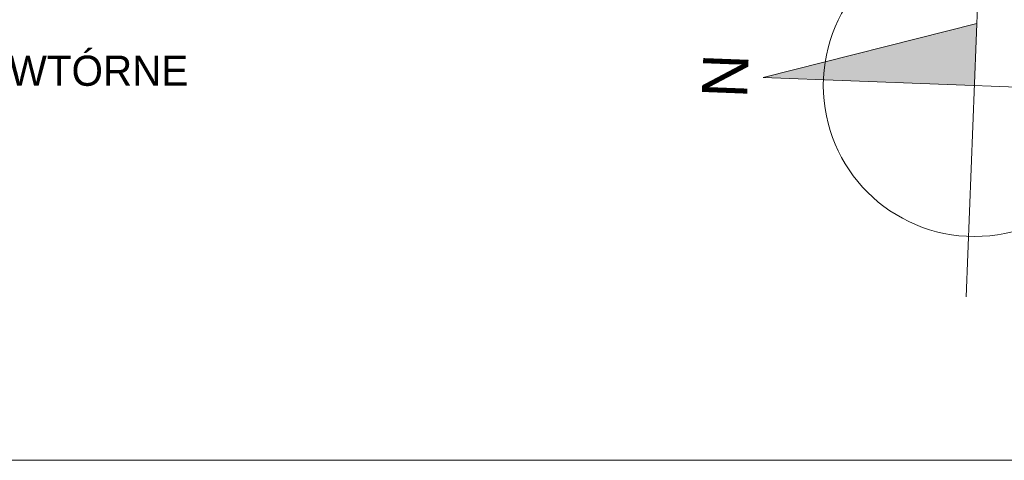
# Model space of a CAD drawing. Extents: x -350010 to -68950, y -41355 to 93095.
# Tile 12 of 256: x -187800 to -181283, y -10855 to -7937. Entities that reach past the tile are written whole.
import ezdxf

# ---------------------------------------------------------------- set-up
doc = ezdxf.new("R2010")
doc.units = 0
doc.header["$MEASUREMENT"] = 0
for name, color, linetype, lineweight in [('ARCH TABELA_Nr_Pióra__21', 7, 'Continuous', 9), ('Arch tabelki_Nr_Pióra__21', 7, 'Continuous', 9), ('arch wypelnienia_Nr_Pióra__21', 7, 'Continuous', 9), ('INWENT OPISY_Nr_Pióra__21', 7, 'Continuous', 9)]:
    doc.layers.add(name, color=color, linetype=linetype, lineweight=lineweight)
doc.styles.add('GENERATED_STYLE_5', font='txt')

msp = doc.modelspace()

# ---------------------------------------------------------------- hatches: boundary and pattern name
at = {"layer": 'arch wypelnienia_Nr_Pióra__21', "linetype": 'Continuous'}
msp.add_hatch(color=256, dxfattribs=at).paths.add_polyline_path([(-182879.7655, -8318.7752), (-181464.9668, -7963.1847), (-181480.8113, -8372.8784)], flags=0)

# ---------------------------------------------------------------- linework, layer by layer
at = {"layer": 'ARCH TABELA_Nr_Pióra__21', "linetype": 'Continuous'}
for p, q in [((-181534.9145, -9771.8326), (-181426.7081, -6973.9242)), ((-181464.9668, -7963.1847), (-182879.7655, -8318.7752)), ((-180081.8571, -8426.9816), (-182879.7655, -8318.7752)), ((-161302.3803, -10855.1484), (-202052.3803, -10855.1484))]:
    msp.add_line(p, q, dxfattribs=at)
msp.add_circle((-181480.8113, -8372.8784), 1000, dxfattribs=at)

# ---------------------------------------------------------------- texts
at = {"layer": 'Arch tabelki_Nr_Pióra__21', "linetype": 'Continuous', "insert": (-183279.7735, -8303.3053), "char_height": 300, "attachment_point": 2, "rotation": 87.78524487, "style": 'GENERATED_STYLE_5'}
msp.add_mtext('{N}', dxfattribs=at)
at = {"layer": 'INWENT OPISY_Nr_Pióra__21', "linetype": 'Continuous', "insert": (-192761.2335, -8174.7953), "char_height": 200, "attachment_point": 1, "style": 'GENERATED_STYLE_5'}
msp.add_mtext('{ISTNIEJĄCE ŚCIANY, ZAMÓROWANIA WTÓRNE}', dxfattribs=at)

doc.saveas('drawing.dxf')
